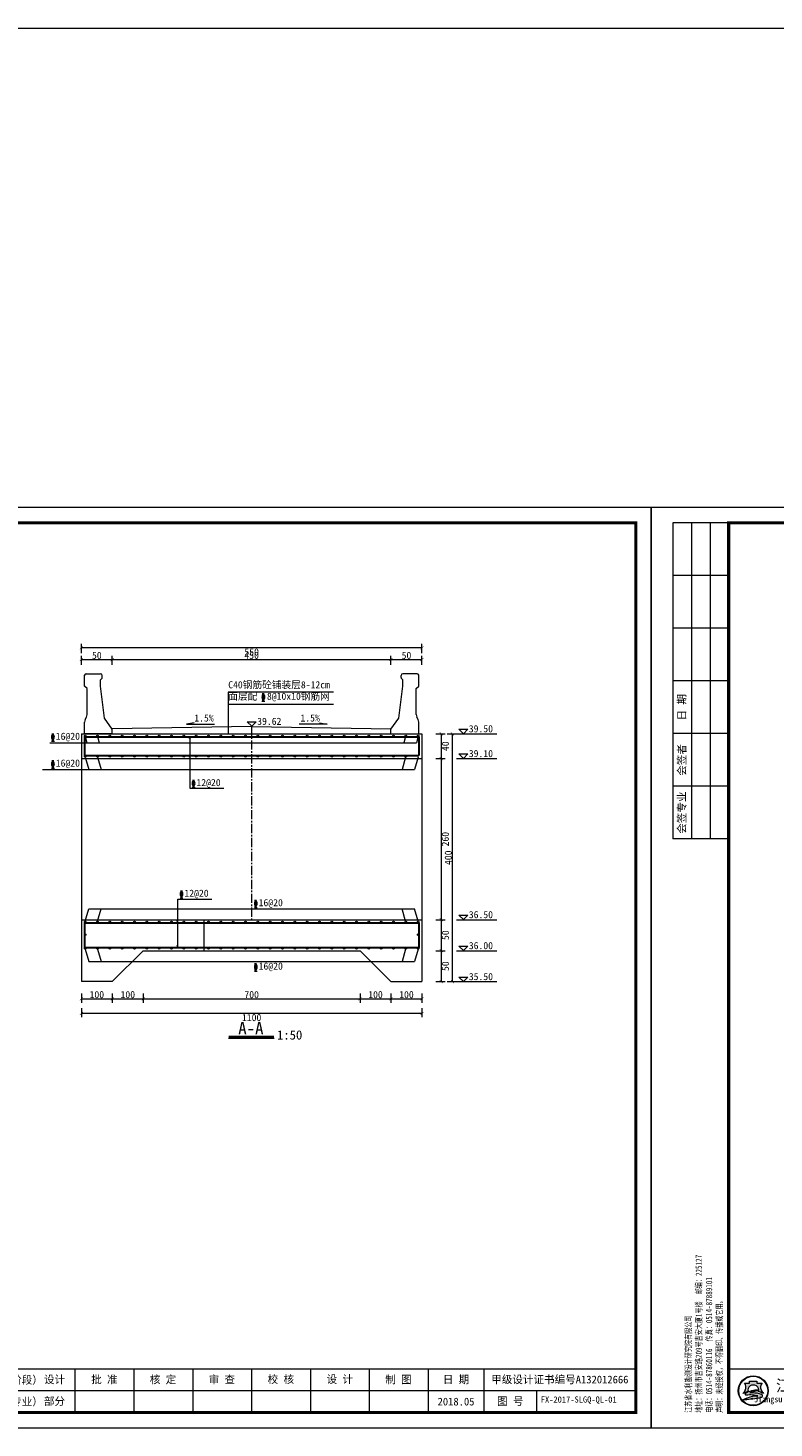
# Model space of a CAD drawing. Extents: x -27255 to 1448651, y 31034 to 8081248.
# Tile 71 of 198: x 583666 to 583907, y 3859744 to 3860196. Entities that reach past the tile are written whole.
import ezdxf
from ezdxf.enums import TextEntityAlignment as Align

# ---------------------------------------------------------------- set-up
doc = ezdxf.new("R2010")
doc.units = 0
doc.linetypes.add('CENTER2', pattern=[1.125, 0.75, -0.125, 0.125, -0.125])
doc.layers.get('0').update_dxf_attribs({"linetype": 'CONTINUOUS'})
for name, color, linetype, lineweight in [('0.09折线', 6, 'CONTINUOUS', 9), ('0.09标注线', 3, 'CONTINUOUS', 9), ('0.13填充', 8, 'CONTINUOUS', 9), ('0.13文字', 3, 'CONTINUOUS', 13), ('0.13轮廓', 4, 'CONTINUOUS', 13), ('0.30粗线', 7, 'CONTINUOUS', 30), ('图框', 7, 'CONTINUOUS', 20), ('文字', 7, 'CONTINUOUS', 15), ('细实线', 3, 'CONTINUOUS', 20)]:
    doc.layers.add(name, color=color, linetype=linetype, lineweight=lineweight)
doc.styles.add('-仿宋_GB2312', font='FangSong_GB2312.ttf')
doc.styles.add('CHX-1', font='tssdeng.shx', dxfattribs={"width": 0.7, "height": 300, "bigfont": 'atssdchn.shx'})
doc.styles.add('LYJFS', font='times.ttf', dxfattribs={"width": 0.7})
doc.styles.get("Standard").update_dxf_attribs({"font": 'rs.shx', "bigfont": 'hztxt.shx'})
doc.styles.add('仿宋', font='FangSong_GB2312.ttf', dxfattribs={"width": 0.7})
doc.styles.add('宋体', font='FangSong_GB2312.ttf')
doc.dimstyles.get("Standard").update_dxf_attribs({"dimtxt": 0.18, "dimasz": 0.18, "dimexe": 0.18, "dimexo": 0.0625, "dimgap": 0.09, "dimtad": 0, "dimtih": 1, "dimtoh": 1, "dimdec": 4, "dimzin": 0, "dimdsep": 46, "dimtxsty": 'Standard', "dimcen": 0.09, "dimadec": 0, "dimazin": 0, "dimtfac": 1, "dimtdec": 4, "dimtofl": 0, "dimtmove": 0, "dimatfit": 3, "dimfxl": 1, "dimtolj": 1, "dimtzin": 0, "dimarcsym": 0})
doc.dimstyles.new('zzzz STANDARD', dxfattribs={"dimtxt": 2.3, "dimasz": 1, "dimexe": 1.25, "dimexo": 1.5, "dimgap": 0.2, "dimtad": 1, "dimdec": 0, "dimlfac": 10, "dimzin": 0, "dimdsep": 46, "dimtxsty": '-仿宋_GB2312', "dimblk": 'ARCHTICK', "dimcen": 0.09, "dimadec": 0, "dimazin": 0, "dimtfac": 1, "dimtdec": 0, "dimtix": 1, "dimtmove": 2, "dimatfit": 3, "dimfxl": 1.7, "dimfxlon": 1, "dimtolj": 1, "dimtzin": 0, "dimlwd": 9, "dimlwe": 9, "dimarcsym": 0})

# ---------------------------------------------------------------- blocks, each defined once
blk = doc.blocks.new('d4trtg')
h = blk.add_hatch(color=152)
h.dxf.hatch_style = 1
h.paths.add_polyline_path([(654246.3193193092, 3899725.409078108, 1), (654149.4769673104, 3899725.409078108, 1)])
h.paths.add_polyline_path([(654244.689577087, 3899725.409078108, 1), (654151.1067095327, 3899725.409078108, 1)], flags=16)
h = blk.add_hatch(color=152)
h.dxf.hatch_style = 1
edge = h.paths.add_edge_path()
edge.add_arc((654216.7300615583, 3899701.144012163), 14.62686968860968, 43.31770961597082, 70.37003522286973)
edge.add_arc((654202.9245894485, 3899662.43781051), 55.72140833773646, 70.37003522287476, 84.52854590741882)
edge.add_arc((654197.052297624, 3899601.131590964), 117.3082280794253, 84.5285459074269, 95.17746754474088)
edge.add_arc((654198.4691254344, 3899704.113250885), 18.32576248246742, 111.7965680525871, 130.9174013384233, ccw=False)
edge.add_arc((654217.4394684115, 3899656.675769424), 69.41576698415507, 98.84274785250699, 111.79656805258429, ccw=False)
edge.add_arc((654228.1102754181, 3899588.085080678), 138.8315339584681, 95.21036804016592, 98.84274785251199, ccw=False)
edge.add_ellipse((654197.8981433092, 3899728.334977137), major_axis=(-17.7501498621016, 0), ratio=0.8776980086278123, start_angle=172.6538623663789, end_angle=176.9129867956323)
edge.add_arc((654213.8325542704, 3899624.955280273), 102.5563365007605, 88.99992913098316, 98.52267106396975)
edge.add_arc((654209.8965974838, 3899651.220285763), 75.99805588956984, 98.5226710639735, 116.8491039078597)
edge.add_arc((654181.1331357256, 3899708.041207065), 12.31168505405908, 116.8491039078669, 139.2900683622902)
edge.add_arc((654173.2830714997, 3899714.795695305), 1.955690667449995, 139.2900683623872, 263.050638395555)
edge.add_arc((654175.1158058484, 3899729.831970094), 17.10324739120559, 263.0506383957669, 272.136251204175)
edge.add_arc((654186.8001782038, 3899416.594006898), 296.3525647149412, 88.46268833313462, 92.13625120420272, ccw=False)
edge.add_arc((654193.3818121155, 3899661.833379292), 51.02489061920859, 68.07113774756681, 88.46268833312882, ccw=False)
edge.add_arc((654234.506227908, 3899496.08092722), 214.2253735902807, 95.91294384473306, 98.79521578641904)
edge.add_arc((654220.8241236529, 3899584.51078353), 124.7433113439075, 98.79521578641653, 117.8496747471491)
edge.add_arc((654806.2087627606, 3897318.850026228), 2461.597634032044, 104.7703900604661, 105.15790668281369, ccw=False)
edge.add_line((654178.6340996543, 3899699.104834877), (654170.5934602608, 3899695.844113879))
edge.add_arc((654384.3496151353, 3898723.49134639), 995.5709910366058, 100.90627282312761, 102.39834375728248, ccw=False)
edge.add_line((654195.9846486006, 3899701.080338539), (654189.8745459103, 3899699.193213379))
edge.add_arc((654166.7652083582, 3899985.305806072), 287.044347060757, 274.6177604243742, 279.6944367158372)
edge.add_arc((654207.3949546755, 3899747.472955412), 45.76599921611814, 279.694436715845, 287.6119267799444)
edge.add_arc((654216.243616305, 3899719.598572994), 16.52082853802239, 287.6119267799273, 311.5140981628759)
edge.add_arc((654225.3686800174, 3899709.289677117), 2.753471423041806, 311.5140981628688, 403.3177096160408)
edge = h.paths.add_edge_path()
edge.add_arc((654242.1391779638, 3899736.786777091), 20.67819482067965, 138.9741968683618, 204.1180883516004, ccw=False)
edge.add_line((654226.5392573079, 3899750.359920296), (654209.5567490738, 3899750.359920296))
edge.add_line((654209.5567490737, 3899750.359920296), (654209.5567490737, 3899756.23053299))
edge.add_line((654209.5567490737, 3899756.23053299), (654186.2395375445, 3899756.23053299))
edge.add_line((654186.2395375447, 3899756.23053299), (654186.2395375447, 3899750.359920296))
edge.add_line((654186.2395375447, 3899750.359920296), (654169.2570293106, 3899750.359920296))
edge.add_arc((654153.6571086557, 3899736.786777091), 20.67819482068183, -24.118088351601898, 41.0258031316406, ccw=False)
edge.add_arc((654138.2813983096, 3899743.670490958), 37.52449961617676, 314.34412131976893, 335.8819116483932, ccw=False)
edge.add_arc((654157.8406418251, 3899747.198545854), 31.08765203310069, 282.3877277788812, 290.1465811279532)
edge.add_arc((654127.1774852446, 3899830.778947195), 120.1152469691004, 290.1465811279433, 296.6495194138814)
edge.add_ellipse((654197.8981433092, 3899728.334977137), major_axis=(-17.7501498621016, 0), ratio=0.8776980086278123, start_angle=176.9129867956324, end_angle=378.37473811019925, ccw=False)
edge.add_ellipse((654197.8981433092, 3899728.334977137), major_axis=(-17.7501498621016, 0), ratio=0.8776980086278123, start_angle=172.653862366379, end_angle=176.9129867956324, ccw=False)
edge.add_ellipse((654197.8981433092, 3899728.334977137), major_axis=(-17.7501498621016, 0), ratio=0.8776980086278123, start_angle=161.6252618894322, end_angle=172.653862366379, ccw=False)
edge.add_arc((654268.6188013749, 3899830.778947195), 120.1152469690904, 243.3504805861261, 249.853418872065)
edge.add_arc((654237.9556447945, 3899747.198545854), 31.08765203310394, 249.8534188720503, 257.61227222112)
edge.add_arc((654257.5148883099, 3899743.670490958), 37.52449961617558, 204.1180883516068, 225.6558786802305, ccw=False)
at = {"lineweight": 0}
for p, q in [((653868.4004973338, 3899605.327936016), (653868.4004973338, 3902577.336202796)), ((653868.4004973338, 3902577.336202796), (658071.2404705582, 3902577.336202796)), ((658071.2404705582, 3902577.336202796), (658071.2404705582, 3899605.327936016)), ((658021.2066613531, 3899725.409078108), (655949.806960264, 3899725.409078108)), ((658071.2404705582, 3899605.327936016), (653868.4004973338, 3899605.327936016))]:
    blk.add_line(p, q, dxfattribs=at)
for p, q in [((654118.5695433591, 3902527.302393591), (653938.4478302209, 3902527.302393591)), ((653938.4478302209, 3902527.302393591), (653938.4478302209, 3901506.612685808)), ((653998.488401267, 3902527.302393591), (653998.488401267, 3901506.612685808)), ((654058.528972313, 3902527.302393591), (654058.528972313, 3901506.612685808)), ((654118.5695433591, 3902357.187442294), (653938.4478302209, 3902357.187442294)), ((654118.5695433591, 3902187.072490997), (653938.4478302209, 3902187.072490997)), ((654118.5695433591, 3902016.9575397), (653938.4478302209, 3902016.9575397)), ((654118.5695433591, 3901846.842588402), (653938.4478302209, 3901846.842588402)), ((654118.5695433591, 3901676.727637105), (653938.4478302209, 3901676.727637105)), ((654118.5695433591, 3901506.612685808), (653938.4478302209, 3901506.612685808)), ((655049.1983945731, 3899795.456410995), (655049.1983945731, 3899655.361745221)), ((655399.4350590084, 3899795.456410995), (655399.4350590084, 3899655.361745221)), ((655949.806960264, 3899795.456410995), (655949.806960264, 3899655.361745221)), ((656209.9827681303, 3899795.456410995), (656209.9827681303, 3899655.361745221)), ((656400.1112431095, 3899795.456410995), (656400.1112431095, 3899655.361745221)), ((656590.2397180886, 3899795.456410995), (656590.2397180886, 3899655.361745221)), ((656780.3681930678, 3899795.456410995), (656780.3681930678, 3899655.361745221)), ((656970.496668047, 3899795.456410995), (656970.496668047, 3899655.361745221)), ((657160.6251430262, 3899795.456410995), (657160.6251430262, 3899655.361745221)), ((657350.7536180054, 3899795.456410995), (657350.7536180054, 3899655.361745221)), ((657530.8753311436, 3899795.456410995), (657530.8753311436, 3899655.361745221)), ((657700.9902824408, 3899725.409078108), (657700.9902824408, 3899655.361745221))]:
    blk.add_line(p, q)
at = {"lineweight": 0, "const_width": 10.0067618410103}
blk.add_lwpolyline([(654118.5695433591, 3902527.302393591), (658021.2066613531, 3902527.302393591), (658021.2066613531, 3899655.361745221), (654118.5695433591, 3899655.361745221)], close=True, dxfattribs=at)
at = {"lineweight": 0, "const_width": 4.002704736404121}
blk.add_lwpolyline([(658021.2066613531, 3899795.456410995), (654118.5695433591, 3899795.456410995)], dxfattribs=at)
at = {"color": 152}
for points in [[(654215.6225359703, 3899727.495994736, 0.04157472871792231), (654198.6336295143, 3899726.379117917, 0.08013502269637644), (654175.5726574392, 3899719.025681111, 0.09823132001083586), (654171.8006163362, 3899716.071255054, 0.599439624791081), (654173.0464484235, 3899712.85437217, 0.03966424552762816), (654175.7533461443, 3899712.7406093, -0.01603031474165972), (654194.7507043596, 3899712.839904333, -0.08921046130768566), (654212.4373190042, 3899709.166529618, 0.01257694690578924), (654201.7504573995, 3899707.787257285, 0.08333285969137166), (654162.549863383, 3899694.805861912, -0.001690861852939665), (654178.6340996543, 3899699.104834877), (654170.5934602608, 3899695.844113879, -0.006510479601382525), (654195.9846486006, 3899701.080338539), (654189.8745459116, 3899699.193213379, 0.02215480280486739), (654215.101659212, 3899702.360502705, 0.03456031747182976), (654221.242295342, 3899703.852113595, 0.1046726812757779), (654227.1936927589, 3899707.227897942, 0.4234638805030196), (654227.3719977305, 3899711.178677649, 0.1185893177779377), (654221.6438736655, 3899714.920795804, 0.06185687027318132), (654208.2376153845, 3899717.905342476, 0.04649815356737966), (654186.4662944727, 3899717.961197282, -0.08362449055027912), (654191.6645458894, 3899721.128869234, -0.05658197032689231), (654206.7686614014, 3899725.266458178, -0.01585057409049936), (654215.5025964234, 3899726.342960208)], [(654181.0529832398, 3899723.423913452, -0.02838203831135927), (654168.5479460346, 3899718.013005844, -0.03386732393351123), (654164.5097554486, 3899716.834668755, 0.09425397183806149), (654172.5302050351, 3899728.337281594, 0.2921547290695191), (654169.2570293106, 3899750.359920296), (654186.2395375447, 3899750.359920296), (654186.2395375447, 3899756.23053299), (654209.5567490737, 3899756.23053299), (654209.5567490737, 3899750.359920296), (654226.5392573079, 3899750.359920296, 0.29215472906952), (654223.2660815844, 3899728.337281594, 0.09425397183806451), (654231.2865311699, 3899716.834668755, -0.03386732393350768), (654227.2483405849, 3899718.013005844, -0.02838203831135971), (654214.7433033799, 3899723.423913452)]]:
    blk.add_lwpolyline(points, format="xyb", dxfattribs=at)
for radius in [48.42117599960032, 46.79143377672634]:
    blk.add_circle((654197.8981433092, 3899725.409078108), radius, dxfattribs=at)
blk.add_arc((654217.4394684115, 3899656.675769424), 69.41576698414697, 98.8427478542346, 111.796568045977, dxfattribs=at)
for start_param, end_param in [(2.820892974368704, 6.603884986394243), (3.013378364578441, 3.087714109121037)]:
    blk.add_ellipse((654197.8981433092, 3899728.334977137), major_axis=(-17.7501498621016, 0), ratio=0.8776980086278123, start_param=start_param, end_param=end_param, dxfattribs=at)
at = {"style": '宋体'}
for s, height, width, p in [('江苏省水利勘测设计研究院有限公司', 37.52535690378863, 0.9, (654640.1952124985, 3899742.929376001)), ('丰县四联河灌区节水配套改造项目', 18.01217131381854, 0.75, (655225.535190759, 3899732.299860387)), ('Jiangsu Surveying and Design Institute of Water Resources Co., Ltd.', 20.0135236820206, 0.8, (654638.4727689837, 3899695.522921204))]:
    blk.add_text(s, height=height, dxfattribs=dict(at, width=width)).set_placement(p, align=Align.MIDDLE)
at = {"style": 'LYJFS'}
for s, p in [('（阶段）', (656038.2059940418, 3899760.432744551)), ('（专业）', (656038.2059940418, 3899690.385411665))]:
    blk.add_text(s, height=25.01690460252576, dxfattribs=at).set_placement(p, align=Align.MIDDLE_CENTER)
at = {"style": '仿宋'}
blk.add_text('2018.05', height=25.01690460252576, dxfattribs=at).set_placement((657440.8144745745, 3899690.385411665), align=Align.MIDDLE)
at = {"rotation": 90}
for s, insert, char_height, attachment_point, style in [('日 期', (653968.468115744, 3901931.900064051), 25.01690460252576, 5, '宋体'), ('会签者', (653968.468115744, 3901761.785112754), 25.01690460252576, 5, '宋体'), ('会签专业', (653968.468115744, 3901591.670161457), 25.01690460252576, 5, '宋体'), ('江苏省水利勘测设计研究院有限公司\\P地址：扬州市吉安路209号吉安大厦1号楼  邮编：225127\\P电话：0514-87860116  传真：0514-87889101\\P声明：未经授权，不得翻印、传播或它用。', (654101.5093347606, 3899654.544439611), 20.0135236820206, 7, '仿宋')]:
    blk.add_mtext(s, dxfattribs=dict(at, insert=insert, char_height=char_height, attachment_point=attachment_point, style=style))
at = {"char_height": 25.01690460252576, "attachment_point": 5, "style": '宋体'}
for s, insert in [('设计', (656143.9596908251, 3899760.432744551)), ('批 准', (656305.0470056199, 3899760.432744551)), ('核 定', (656494.550057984, 3899760.154778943)), ('审 查', (656684.609041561, 3899760.165426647)), ('校 核', (656875.0849735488, 3899760.865852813)), ('设 计', (657065.2829399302, 3899761.366681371)), ('制 图', (657254.8554836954, 3899760.211836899)), ('日 期', (657440.8144745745, 3899760.432744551)), ('甲级设计证书编号A132012666', (657776.0409962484, 3899760.432744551)), ('部分', (656143.9596908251, 3899690.385411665)), ('图 号', (657615.9328067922, 3899690.385411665))]:
    blk.add_mtext(s, dxfattribs=dict(at, insert=insert))
blk = doc.blocks.new('_ARCHTICK')
at = {"color": 0, "linetype": 'ByBlock', "const_width": 0.15}
blk.add_lwpolyline([(-0.5, -0.5), (0.5, 0.5)], dxfattribs=at)

msp = doc.modelspace()

# ---------------------------------------------------------------- hatches: boundary and pattern name
at = {"layer": '0.30粗线'}
for points in [[(583684.3547353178, 3859967.438553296, 1), (583684.8547353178, 3859967.438553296, 1)], [(583688.3386836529, 3859967.438553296, 1), (583688.8386836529, 3859967.438553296, 1)], [(583692.3226319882, 3859967.438553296, 1), (583692.8226319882, 3859967.438553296, 1)], [(583696.3065803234, 3859967.438553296, 1), (583696.8065803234, 3859967.438553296, 1)], [(583700.2905286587, 3859967.438553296, 1), (583700.7905286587, 3859967.438553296, 1)], [(583704.2744769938, 3859967.438553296, 1), (583704.7744769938, 3859967.438553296, 1)], [(583708.258425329, 3859967.438553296, 1), (583708.758425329, 3859967.438553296, 1)], [(583712.2423736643, 3859967.438553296, 1), (583712.7423736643, 3859967.438553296, 1)], [(583716.2263219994, 3859967.438553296, 1), (583716.7263219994, 3859967.438553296, 1)], [(583720.2102703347, 3859967.438553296, 1), (583720.7102703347, 3859967.438553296, 1)], [(583724.1942186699, 3859967.438553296, 1), (583724.6942186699, 3859967.438553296, 1)], [(583728.1781670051, 3859967.438553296, 1), (583728.6781670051, 3859967.438553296, 1)], [(583732.1621153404, 3859967.438553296, 1), (583732.6621153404, 3859967.438553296, 1)], [(583736.1460636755, 3859967.438553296, 1), (583736.6460636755, 3859967.438553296, 1)], [(583740.1300120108, 3859967.438553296, 1), (583740.6300120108, 3859967.438553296, 1)], [(583744.113960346, 3859967.438553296, 1), (583744.613960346, 3859967.438553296, 1)], [(583748.0979086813, 3859967.438553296, 1), (583748.5979086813, 3859967.438553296, 1)], [(583752.0818570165, 3859967.438553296, 1), (583752.5818570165, 3859967.438553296, 1)], [(583756.0658053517, 3859967.438553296, 1), (583756.5658053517, 3859967.438553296, 1)], [(583760.049753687, 3859967.438553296, 1), (583760.549753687, 3859967.438553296, 1)], [(583764.0337020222, 3859967.438553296, 1), (583764.5337020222, 3859967.438553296, 1)], [(583768.0176503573, 3859967.438553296, 1), (583768.5176503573, 3859967.438553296, 1)], [(583772.0015986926, 3859967.438553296, 1), (583772.5015986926, 3859967.438553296, 1)], [(583775.9855470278, 3859967.438553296, 1), (583776.4855470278, 3859967.438553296, 1)], [(583779.9694953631, 3859967.438553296, 1), (583780.4694953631, 3859967.438553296, 1)], [(583783.9534436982, 3859967.438553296, 1), (583784.4534436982, 3859967.438553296, 1)], [(583787.9373920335, 3859967.438553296, 1), (583788.4373920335, 3859967.438553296, 1)], [(583792.4213403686, 3859967.438553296, -1), (583791.9213403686, 3859967.438553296, -1)], [(583684.3547353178, 3859960.893749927, -1), (583684.8547353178, 3859960.893749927, -1)], [(583688.3386836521, 3859960.893749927, -1), (583688.8386836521, 3859960.893749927, -1)], [(583692.3226319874, 3859960.893749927, -1), (583692.8226319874, 3859960.893749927, -1)], [(583696.3065803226, 3859960.893749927, -1), (583696.8065803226, 3859960.893749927, -1)], [(583700.2905286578, 3859960.893749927, -1), (583700.7905286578, 3859960.893749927, -1)], [(583704.274476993, 3859960.893749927, -1), (583704.774476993, 3859960.893749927, -1)], [(583708.2584253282, 3859960.893749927, -1), (583708.7584253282, 3859960.893749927, -1)], [(583712.2423736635, 3859960.893749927, -1), (583712.7423736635, 3859960.893749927, -1)], [(583716.2263219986, 3859960.893749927, -1), (583716.7263219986, 3859960.893749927, -1)], [(583720.2102703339, 3859960.893749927, -1), (583720.7102703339, 3859960.893749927, -1)], [(583724.1942186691, 3859960.893749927, -1), (583724.6942186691, 3859960.893749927, -1)], [(583728.1781670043, 3859960.893749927, -1), (583728.6781670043, 3859960.893749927, -1)], [(583732.1621153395, 3859960.893749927, -1), (583732.6621153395, 3859960.893749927, -1)], [(583736.1460636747, 3859960.893749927, -1), (583736.6460636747, 3859960.893749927, -1)], [(583740.13001201, 3859960.893749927, -1), (583740.63001201, 3859960.893749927, -1)], [(583744.1139603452, 3859960.893749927, -1), (583744.6139603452, 3859960.893749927, -1)], [(583748.0979086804, 3859960.893749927, -1), (583748.5979086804, 3859960.893749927, -1)], [(583752.0818570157, 3859960.893749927, -1), (583752.5818570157, 3859960.893749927, -1)], [(583756.0658053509, 3859960.893749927, -1), (583756.5658053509, 3859960.893749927, -1)], [(583760.0497536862, 3859960.893749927, -1), (583760.5497536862, 3859960.893749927, -1)], [(583764.0337020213, 3859960.893749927, -1), (583764.5337020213, 3859960.893749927, -1)], [(583768.0176503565, 3859960.893749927, -1), (583768.5176503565, 3859960.893749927, -1)], [(583772.0015986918, 3859960.893749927, -1), (583772.5015986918, 3859960.893749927, -1)], [(583775.985547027, 3859960.893749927, -1), (583776.485547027, 3859960.893749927, -1)], [(583779.9694953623, 3859960.893749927, -1), (583780.4694953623, 3859960.893749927, -1)], [(583783.9534436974, 3859960.893749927, -1), (583784.4534436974, 3859960.893749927, -1)], [(583787.9373920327, 3859960.893749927, -1), (583788.4373920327, 3859960.893749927, -1)], [(583684.3547353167, 3859907.438523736, 1), (583684.8547353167, 3859907.438523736, 1)], [(583688.3386836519, 3859907.438523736, 1), (583688.8386836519, 3859907.438523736, 1)], [(583692.3226319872, 3859907.438523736, 1), (583692.8226319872, 3859907.438523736, 1)], [(583696.3065803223, 3859907.438523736, 1), (583696.8065803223, 3859907.438523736, 1)], [(583700.2905286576, 3859907.438523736, 1), (583700.7905286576, 3859907.438523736, 1)], [(583704.2744769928, 3859907.438523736, 1), (583704.7744769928, 3859907.438523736, 1)], [(583708.258425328, 3859907.438523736, 1), (583708.758425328, 3859907.438523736, 1)], [(583712.2423736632, 3859907.438523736, 1), (583712.7423736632, 3859907.438523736, 1)], [(583716.2263219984, 3859907.438523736, 1), (583716.7263219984, 3859907.438523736, 1)], [(583720.2102703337, 3859907.438523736, 1), (583720.7102703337, 3859907.438523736, 1)], [(583724.1942186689, 3859907.438523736, 1), (583724.6942186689, 3859907.438523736, 1)], [(583728.178167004, 3859907.438523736, 1), (583728.678167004, 3859907.438523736, 1)], [(583732.1621153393, 3859907.438523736, 1), (583732.6621153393, 3859907.438523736, 1)], [(583736.1460636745, 3859907.438523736, 1), (583736.6460636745, 3859907.438523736, 1)], [(583740.1300120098, 3859907.438523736, 1), (583740.6300120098, 3859907.438523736, 1)], [(583744.1139603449, 3859907.438523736, 1), (583744.6139603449, 3859907.438523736, 1)], [(583748.0979086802, 3859907.438523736, 1), (583748.5979086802, 3859907.438523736, 1)], [(583752.0818570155, 3859907.438523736, 1), (583752.5818570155, 3859907.438523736, 1)], [(583756.0658053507, 3859907.438523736, 1), (583756.5658053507, 3859907.438523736, 1)], [(583760.049753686, 3859907.438523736, 1), (583760.549753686, 3859907.438523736, 1)], [(583764.0337020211, 3859907.438523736, 1), (583764.5337020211, 3859907.438523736, 1)], [(583768.0176503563, 3859907.438523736, 1), (583768.5176503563, 3859907.438523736, 1)], [(583772.0015986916, 3859907.438523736, 1), (583772.5015986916, 3859907.438523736, 1)], [(583775.9855470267, 3859907.438523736, 1), (583776.4855470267, 3859907.438523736, 1)], [(583779.969495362, 3859907.438523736, 1), (583780.469495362, 3859907.438523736, 1)], [(583783.9534436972, 3859907.438523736, 1), (583784.4534436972, 3859907.438523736, 1)], [(583787.9373920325, 3859907.438523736, 1), (583788.4373920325, 3859907.438523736, 1)], [(583792.4213403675, 3859907.438523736, -1), (583791.9213403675, 3859907.438523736, -1)], [(583684.3547353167, 3859903.306850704, -1), (583684.8547353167, 3859903.306850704, -1)], [(583792.4213403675, 3859903.306850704, 1), (583791.9213403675, 3859903.306850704, 1)], [(583684.3547353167, 3859898.8968007, -1), (583684.8547353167, 3859898.8968007, -1)], [(583688.3386836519, 3859898.8968007, -1), (583688.8386836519, 3859898.8968007, -1)], [(583692.3226319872, 3859898.8968007, -1), (583692.8226319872, 3859898.8968007, -1)], [(583696.3065803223, 3859898.8968007, -1), (583696.8065803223, 3859898.8968007, -1)], [(583700.2905286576, 3859898.8968007, -1), (583700.7905286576, 3859898.8968007, -1)], [(583704.2744769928, 3859898.8968007, -1), (583704.7744769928, 3859898.8968007, -1)], [(583708.258425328, 3859898.8968007, -1), (583708.758425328, 3859898.8968007, -1)], [(583712.2423736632, 3859898.8968007, -1), (583712.7423736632, 3859898.8968007, -1)], [(583716.2263219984, 3859898.8968007, -1), (583716.7263219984, 3859898.8968007, -1)], [(583720.2102703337, 3859898.8968007, -1), (583720.7102703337, 3859898.8968007, -1)], [(583724.1942186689, 3859898.8968007, -1), (583724.6942186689, 3859898.8968007, -1)], [(583728.178167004, 3859898.8968007, -1), (583728.678167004, 3859898.8968007, -1)], [(583732.1621153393, 3859898.8968007, -1), (583732.6621153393, 3859898.8968007, -1)], [(583736.1460636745, 3859898.8968007, -1), (583736.6460636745, 3859898.8968007, -1)], [(583740.1300120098, 3859898.8968007, -1), (583740.6300120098, 3859898.8968007, -1)], [(583744.1139603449, 3859898.8968007, -1), (583744.6139603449, 3859898.8968007, -1)], [(583748.0979086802, 3859898.8968007, -1), (583748.5979086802, 3859898.8968007, -1)], [(583752.0818570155, 3859898.8968007, -1), (583752.5818570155, 3859898.8968007, -1)], [(583756.0658053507, 3859898.8968007, -1), (583756.5658053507, 3859898.8968007, -1)], [(583760.049753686, 3859898.8968007, -1), (583760.549753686, 3859898.8968007, -1)], [(583764.0337020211, 3859898.8968007, -1), (583764.5337020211, 3859898.8968007, -1)], [(583768.0176503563, 3859898.8968007, -1), (583768.5176503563, 3859898.8968007, -1)], [(583772.0015986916, 3859898.8968007, -1), (583772.5015986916, 3859898.8968007, -1)], [(583775.9855470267, 3859898.8968007, -1), (583776.4855470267, 3859898.8968007, -1)], [(583779.969495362, 3859898.8968007, -1), (583780.469495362, 3859898.8968007, -1)], [(583783.9534436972, 3859898.8968007, -1), (583784.4534436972, 3859898.8968007, -1)], [(583787.9373920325, 3859898.8968007, -1), (583788.4373920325, 3859898.8968007, -1)], [(583792.4213403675, 3859898.8968007, 1), (583791.9213403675, 3859898.8968007, 1)]]:
    msp.add_hatch(color=256, dxfattribs=at).paths.add_polyline_path(points)

# ---------------------------------------------------------------- linework, layer by layer
at = {"layer": '0.09折线', "color": 7}
for p, q in [((583684.4280378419, 3859983.555543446), (583684.4280378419, 3859987.055543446)), ((583684.9280378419, 3859987.555543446), (583689.568037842, 3859987.555543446)), ((583690.1280378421, 3859986.955543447), (583690.1280378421, 3859986.995543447)), ((583690.1280378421, 3859986.387503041), (583690.1280378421, 3859986.955543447)), ((583786.6480378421, 3859986.955543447), (583786.6480378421, 3859986.995543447)), ((583786.6480378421, 3859986.387503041), (583786.6480378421, 3859986.955543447)), ((583791.8480378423, 3859987.555543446), (583787.2080378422, 3859987.555543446)), ((583792.3480378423, 3859983.555543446), (583792.3480378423, 3859987.055543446)), ((583685.228037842, 3859982.755543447), (583684.4280378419, 3859983.555543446)), ((583685.228037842, 3859974.439827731), (583685.228037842, 3859982.755543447)), ((583689.528037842, 3859985.555543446), (583689.9640176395, 3859985.991523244)), ((583689.528037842, 3859983.555543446), (583689.528037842, 3859985.555543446)), ((583690.8880378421, 3859973.267691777), (583689.528037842, 3859983.555543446)), ((583785.8880378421, 3859973.267691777), (583787.2480378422, 3859983.555543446)), ((583787.2480378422, 3859985.555543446), (583786.8120580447, 3859985.991523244)), ((583787.2480378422, 3859983.555543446), (583787.2480378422, 3859985.555543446)), ((583791.5480378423, 3859982.755543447), (583792.3480378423, 3859983.555543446)), ((583791.5480378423, 3859974.439827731), (583791.5480378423, 3859982.755543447)), ((583684.6391834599, 3859972.789983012), (583685.016892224, 3859973.54540054)), ((583693.3880378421, 3859969.667691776), (583690.8880378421, 3859973.267691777)), ((583783.3880378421, 3859969.667691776), (583785.8880378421, 3859973.267691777)), ((583792.1368922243, 3859972.789983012), (583791.7591834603, 3859973.54540054)), ((583684.3880378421, 3859968.167691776), (583684.3880378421, 3859971.895555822)), ((583738.3880378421, 3859970.567691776), (583693.3185933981, 3859969.767691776)), ((583693.3880378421, 3859968.167691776), (583693.3880378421, 3859969.667691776)), ((583738.3880378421, 3859970.567691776), (583783.4574822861, 3859969.767691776)), ((583783.3880378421, 3859968.167691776), (583783.3880378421, 3859969.667691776)), ((583792.3880378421, 3859968.167691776), (583792.3880378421, 3859971.895555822)), ((583683.3880378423, 3859968.167691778), (583793.3880378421, 3859968.167691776)), ((583683.3880378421, 3859968.167691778), (583683.3880378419, 3859888.167662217)), ((583693.3880378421, 3859968.167691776), (583684.3880378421, 3859968.167691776)), ((583783.3880378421, 3859968.167691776), (583792.3880378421, 3859968.167691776)), ((583793.3880378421, 3859968.167691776), (583793.3880378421, 3859888.16766222)), ((583683.3880378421, 3859960.164611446), (583793.3880378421, 3859960.164611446)), ((583683.3880378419, 3859908.167662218), (583793.3880378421, 3859908.16766222)), ((583693.3880378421, 3859888.167662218), (583703.3880378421, 3859898.167662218)), ((583703.3880378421, 3859898.167662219), (583693.3880378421, 3859888.167662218)), ((583703.388037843, 3859898.167662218), (583773.3880378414, 3859898.167662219)), ((583783.3880378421, 3859888.167662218), (583773.3880378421, 3859898.167662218)), ((583773.3880378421, 3859898.167662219), (583783.3880378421, 3859888.167662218)), ((583693.3880378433, 3859888.16766222), (583683.3880378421, 3859888.167662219)), ((583783.388037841, 3859888.16766222), (583793.3880378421, 3859888.167662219))]:
    msp.add_line(p, q, dxfattribs=at)
for centre, radius, start, end in [((583684.9280378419, 3859987.055543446), 0.5, 90, 180), ((583689.568037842, 3859986.995543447), 0.5599999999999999, 0, 90), ((583689.568037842, 3859986.387503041), 0.5599999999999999, 315.0000000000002, 0), ((583787.2080378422, 3859986.995543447), 0.5599999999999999, 90, 180), ((583787.2080378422, 3859986.387503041), 0.5599999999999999, 180, 224.9999999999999), ((583791.8480378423, 3859987.055543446), 0.5, 0, 90), ((583683.228037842, 3859974.439827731), 2, 333.4349489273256, 0), ((583793.5480378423, 3859974.439827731), 2, 180, 206.565051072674), ((583687.5340904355, 3859971.494650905), 3.171493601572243, 155.8937724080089, 172.7378765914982), ((583789.2419852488, 3859971.494650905), 3.171493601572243, 7.262123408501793, 24.10622759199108)]:
    msp.add_arc(centre, radius, start, end, dxfattribs=at)
at = {"layer": '0.09标注线', "color": 7}
for p, q in [((583736.9488767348, 3859972.067410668), (583738.4183167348, 3859970.597970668)), ((583736.9488767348, 3859972.067410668), (583739.8877567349, 3859972.067410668)), ((583738.4183167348, 3859970.597970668), (583739.8877567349, 3859972.067410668)), ((583805.29517807, 3859969.667410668), (583806.76461807, 3859968.197970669)), ((583805.29517807, 3859969.667410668), (583808.23405807, 3859969.667410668)), ((583806.76461807, 3859968.197970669), (583808.23405807, 3859969.667410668)), ((583804.49251137, 3859968.167691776), (583817.5429910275, 3859968.167691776)), ((583804.4925113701, 3859960.167662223), (583817.5429910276, 3859960.167662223)), ((583805.2951780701, 3859961.667381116), (583806.7646180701, 3859960.197941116)), ((583805.2951780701, 3859961.667381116), (583808.2340580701, 3859961.667381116)), ((583806.7646180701, 3859960.197941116), (583808.2340580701, 3859961.667381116)), ((583805.2951780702, 3859909.667381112), (583806.7646180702, 3859908.197941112)), ((583805.2951780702, 3859909.667381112), (583808.2340580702, 3859909.667381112)), ((583806.7646180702, 3859908.197941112), (583808.2340580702, 3859909.667381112)), ((583804.4925113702, 3859908.167662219), (583817.5429910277, 3859908.167662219)), ((583804.49251137, 3859898.167662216), (583817.5429910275, 3859898.167662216)), ((583805.29517807, 3859899.667381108), (583806.76461807, 3859898.197941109)), ((583805.29517807, 3859899.667381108), (583808.23405807, 3859899.667381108)), ((583806.76461807, 3859898.197941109), (583808.23405807, 3859899.667381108)), ((583804.49251137, 3859888.16766222), (583817.5429910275, 3859888.16766222)), ((583805.29517807, 3859889.667381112), (583806.76461807, 3859888.197941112)), ((583805.29517807, 3859889.667381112), (583808.23405807, 3859889.667381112)), ((583806.76461807, 3859888.197941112), (583808.23405807, 3859889.667381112))]:
    msp.add_line(p, q, dxfattribs=at)
at = {"layer": '0.09标注线'}
for p, q in [((583673.2290391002, 3859965.296818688), (583791.5759728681, 3859965.296818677)), ((583684.6207006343, 3859967.309634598), (583685.2001028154, 3859965.296818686)), ((583688.5955482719, 3859967.309634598, -0.01861355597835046), (583689.174950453, 3859965.296818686, -0.01861355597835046)), ((583718.4049439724, 3859967.167691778), (583718.1774325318, 3859966.538902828)), ((583718.4049439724, 3859967.167691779), (583718.4049439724, 3859950.658004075)), ((583788.1208462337, 3859967.309634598, -0.01861355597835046), (583787.5414440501, 3859965.296818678, -0.01861355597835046)), ((583792.155375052, 3859967.309634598), (583791.5759728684, 3859965.296818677)), ((583684.6207006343, 3859960.644260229), (583685.7762197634, 3859956.630041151)), ((583688.5955482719, 3859960.644260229, -0.01861355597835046), (583689.751067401, 3859956.630041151, -0.01861355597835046)), ((583718.4049439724, 3859961.164611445), (583718.1774325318, 3859960.535822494)), ((583788.1208462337, 3859960.644260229, -0.01861355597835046), (583786.9653271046, 3859956.630041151, -0.01861355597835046)), ((583792.155375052, 3859960.644260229), (583790.9998559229, 3859956.630041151)), ((583670.7982426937, 3859956.630041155), (583790.9998559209, 3859956.630041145)), ((583718.4049439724, 3859950.658004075), (583729.3826478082, 3859950.658004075)), ((583714.5232799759, 3859899.167662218), (583714.5232799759, 3859914.747720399)), ((583714.5232799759, 3859914.747720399), (583725.5009838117, 3859914.747720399)), ((583684.6207006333, 3859907.688013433), (583685.7762197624, 3859911.702232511)), ((583685.7762197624, 3859911.702232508), (583790.9998559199, 3859911.702232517)), ((583688.5955482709, 3859907.688013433, -0.01861355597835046), (583689.7510674, 3859911.702232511, -0.01861355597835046)), ((583788.1208462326, 3859907.688013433, -0.01861355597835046), (583786.9653271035, 3859911.702232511, -0.01861355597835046)), ((583792.155375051, 3859907.688013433), (583790.9998559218, 3859911.702232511)), ((583714.5232799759, 3859907.167662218), (583714.2957685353, 3859907.796451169)), ((583684.6207006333, 3859898.647311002), (583685.7762197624, 3859894.633091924)), ((583688.5955482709, 3859898.647311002, -0.01861355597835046), (583689.7510674, 3859894.633091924, -0.01861355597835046)), ((583714.5232799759, 3859899.16766222), (583714.2957685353, 3859899.79645117)), ((583788.1208462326, 3859898.647311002, -0.01861355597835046), (583786.9653271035, 3859894.633091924, -0.01861355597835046)), ((583792.155375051, 3859898.647311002), (583790.9998559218, 3859894.633091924)), ((583685.7762197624, 3859894.633091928), (583790.9998559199, 3859894.633091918))]:
    msp.add_line(p, q, dxfattribs=at)
at = {"layer": '0.13填充', "color": 7, "ltscale": 0.005}
msp.add_line((583730.9577490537, 3859869.88183161), (583745.6884607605, 3859869.88183161), dxfattribs=at)
at = {"layer": '0.13填充', "color": 7, "lineweight": 40, "ltscale": 0.005}
msp.add_line((583731.0136233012, 3859870.411757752), (583745.5541114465, 3859870.411757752), dxfattribs=at)
at = {"layer": '0.13文字', "linetype": 'Continuous', "lineweight": 13}
for p, q in [((580415.3193357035, 3860196.007721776), (587865.8902504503, 3860196.007721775)), ((580415.3193357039, 3860196.007721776), (587865.8902504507, 3860196.007721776)), ((583730.8173997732, 3859981.671482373), (583764.8243346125, 3859981.671482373)), ((583730.8173997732, 3859981.564494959), (583730.8173997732, 3859968.167691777)), ((583730.8173997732, 3859977.732583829), (583764.8243346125, 3859977.732583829))]:
    msp.add_line(p, q, dxfattribs=at)
at = {"layer": '0.13文字', "lineweight": 13}
msp.add_line((583722.9491052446, 3859908.167662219), (583722.9491052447, 3859898.167662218), dxfattribs=at)
at = {"layer": '0.13轮廓'}
for centre in [(583684.6047353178, 3859967.438553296), (583688.5886836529, 3859967.438553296), (583692.5726319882, 3859967.438553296), (583696.5565803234, 3859967.438553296), (583700.5405286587, 3859967.438553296), (583704.5244769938, 3859967.438553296), (583708.508425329, 3859967.438553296), (583712.4923736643, 3859967.438553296), (583716.4763219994, 3859967.438553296), (583720.4602703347, 3859967.438553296), (583724.4442186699, 3859967.438553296), (583728.4281670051, 3859967.438553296), (583732.4121153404, 3859967.438553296), (583736.3960636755, 3859967.438553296), (583740.3800120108, 3859967.438553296), (583744.363960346, 3859967.438553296), (583748.3479086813, 3859967.438553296), (583752.3318570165, 3859967.438553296), (583756.3158053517, 3859967.438553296), (583760.299753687, 3859967.438553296), (583764.2837020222, 3859967.438553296), (583768.2676503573, 3859967.438553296), (583772.2515986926, 3859967.438553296), (583776.2355470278, 3859967.438553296), (583780.2194953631, 3859967.438553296), (583784.2034436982, 3859967.438553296), (583788.1873920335, 3859967.438553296), (583792.1713403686, 3859967.438553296), (583684.6047353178, 3859960.893749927), (583688.5886836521, 3859960.893749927), (583692.5726319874, 3859960.893749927), (583696.5565803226, 3859960.893749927), (583700.5405286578, 3859960.893749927), (583704.524476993, 3859960.893749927), (583708.5084253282, 3859960.893749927), (583712.4923736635, 3859960.893749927), (583716.4763219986, 3859960.893749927), (583720.4602703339, 3859960.893749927), (583724.4442186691, 3859960.893749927), (583728.4281670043, 3859960.893749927), (583732.4121153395, 3859960.893749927), (583736.3960636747, 3859960.893749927), (583740.38001201, 3859960.893749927), (583744.3639603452, 3859960.893749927), (583748.3479086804, 3859960.893749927), (583752.3318570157, 3859960.893749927), (583756.3158053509, 3859960.893749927), (583760.2997536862, 3859960.893749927), (583764.2837020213, 3859960.893749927), (583768.2676503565, 3859960.893749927), (583772.2515986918, 3859960.893749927), (583776.235547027, 3859960.893749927), (583780.2194953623, 3859960.893749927), (583784.2034436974, 3859960.893749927), (583788.1873920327, 3859960.893749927), (583684.6047353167, 3859907.438523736), (583688.5886836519, 3859907.438523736), (583692.5726319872, 3859907.438523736), (583696.5565803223, 3859907.438523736), (583700.5405286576, 3859907.438523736), (583704.5244769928, 3859907.438523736), (583708.508425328, 3859907.438523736), (583712.4923736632, 3859907.438523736), (583716.4763219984, 3859907.438523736), (583720.4602703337, 3859907.438523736), (583724.4442186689, 3859907.438523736), (583728.428167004, 3859907.438523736), (583732.4121153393, 3859907.438523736), (583736.3960636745, 3859907.438523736), (583740.3800120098, 3859907.438523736), (583744.3639603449, 3859907.438523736), (583748.3479086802, 3859907.438523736), (583752.3318570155, 3859907.438523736), (583756.3158053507, 3859907.438523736), (583760.299753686, 3859907.438523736), (583764.2837020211, 3859907.438523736), (583768.2676503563, 3859907.438523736), (583772.2515986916, 3859907.438523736), (583776.2355470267, 3859907.438523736), (583780.219495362, 3859907.438523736), (583784.2034436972, 3859907.438523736), (583788.1873920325, 3859907.438523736), (583792.1713403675, 3859907.438523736), (583684.6047353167, 3859903.306850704), (583792.1713403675, 3859903.306850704), (583684.6047353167, 3859898.8968007), (583688.5886836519, 3859898.8968007), (583692.5726319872, 3859898.8968007), (583696.5565803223, 3859898.8968007), (583700.5405286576, 3859898.8968007), (583704.5244769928, 3859898.8968007), (583708.508425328, 3859898.8968007), (583712.4923736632, 3859898.8968007), (583716.4763219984, 3859898.8968007), (583720.4602703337, 3859898.8968007), (583724.4442186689, 3859898.8968007), (583728.428167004, 3859898.8968007), (583732.4121153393, 3859898.8968007), (583736.3960636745, 3859898.8968007), (583740.3800120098, 3859898.8968007), (583744.3639603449, 3859898.8968007), (583748.3479086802, 3859898.8968007), (583752.3318570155, 3859898.8968007), (583756.3158053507, 3859898.8968007), (583760.299753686, 3859898.8968007), (583764.2837020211, 3859898.8968007), (583768.2676503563, 3859898.8968007), (583772.2515986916, 3859898.8968007), (583776.2355470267, 3859898.8968007), (583780.219495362, 3859898.8968007), (583784.2034436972, 3859898.8968007), (583788.1873920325, 3859898.8968007), (583792.1713403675, 3859898.8968007)]:
    msp.add_circle(centre, 0.25, dxfattribs=at)
at = {"layer": '0.30粗线', "color": 1}
for p, q in [((583684.3880378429, 3859967.167691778), (583684.3880378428, 3859961.164611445)), ((583684.3880378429, 3859967.167691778), (583792.3880378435, 3859967.167691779)), ((583792.3880378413, 3859967.167691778), (583792.3880378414, 3859961.164611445)), ((583684.3880378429, 3859961.164611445), (583792.3880378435, 3859961.164611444)), ((583684.3880378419, 3859907.167662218), (583684.3880378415, 3859899.167662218)), ((583684.3880378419, 3859907.167662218), (583792.3880378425, 3859907.167662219)), ((583792.3880378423, 3859907.167662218), (583792.3880378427, 3859899.167662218)), ((583684.3880082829, 3859899.167662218), (583792.3880378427, 3859899.167662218))]:
    msp.add_line(p, q, dxfattribs=at)
at = {"layer": '细实线', "color": 7, "lineweight": 13}
for p, q in [((583719.8191972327, 3859971.728313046), (583717.3473509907, 3859971.301629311)), ((583717.3473509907, 3859971.301629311), (583726.4118377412, 3859971.301629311)), ((583762.813551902, 3859971.301629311), (583753.7490651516, 3859971.301629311)), ((583760.34170566, 3859971.728313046), (583762.813551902, 3859971.301629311))]:
    msp.add_line(p, q, dxfattribs=at)
at = {"layer": '细实线', "color": 7, "linetype": 'CENTER2', "lineweight": 13, "ltscale": 4}
msp.add_line((583738.3880378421, 3859970.567691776), (583738.3880378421, 3859908.167662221), dxfattribs=at)

# ---------------------------------------------------------------- block references
at = {"layer": '图框', "xscale": 0.09999999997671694, "yscale": 0.1000000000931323, "zscale": 0.1}
for p in [(518060.3136891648, 3469783.558025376), (518480.5976863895, 3469783.558025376)]:
    msp.add_blockref('d4trtg', p, dxfattribs=at)

# ---------------------------------------------------------------- texts
at = {"layer": '0.09标注线', "style": 'CHX-1', "width": 0.62}
for p in [(583741.4989989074, 3859978.760339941), (583673.5425871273, 3859965.801350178), (583673.5425871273, 3859957.134572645), (583718.9672894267, 3859950.851269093), (583715.0856254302, 3859915.134302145), (583739.0604426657, 3859912.08881426), (583739.0604426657, 3859891.606458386)]:
    msp.add_text('\x84', height=2.5, dxfattribs=at).set_placement(p)
at = {"layer": '0.09标注线', "color": 7, "char_height": 2.296, "width": 15.68078823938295, "attachment_point": 3, "style": '-仿宋_GB2312'}
for s, insert in [('39.62', (583747.985214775, 3859973.35878543)), ('39.50', (583816.3315161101, 3859970.958785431)), ('39.10', (583816.3315161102, 3859962.958755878)), ('36.50', (583816.3315161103, 3859910.958755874)), ('36.00', (583816.3315161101, 3859900.95875587)), ('35.50', (583816.3315161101, 3859890.958755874))]:
    msp.add_mtext(s, dxfattribs=dict(at, insert=insert))
at = {"layer": '0.09标注线', "char_height": 2.3, "width": 17.07402900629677, "attachment_point": 7, "style": '-仿宋_GB2312'}
for s, insert in [('16@20', (583675.1242833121, 3859965.732815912)), ('16@20', (583675.1242833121, 3859957.066038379)), ('12@20', (583720.5489856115, 3859950.782734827)), ('12@20', (583716.667321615, 3859915.065767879)), ('16@20', (583740.6421388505, 3859912.020279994)), ('16@20', (583740.6421388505, 3859891.53792412))]:
    msp.add_mtext(s, dxfattribs=dict(at, insert=insert))
at = {"layer": '0.13文字', "linetype": 'Continuous', "lineweight": 13, "attachment_point": 1}
for s, insert, char_height, width, style in [('C40钢筋砼铺装层8-12cm', (583730.8173997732, 3859985.14931799), 2.296, 35.64305625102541, '-仿宋_GB2312'), ('面层配  8@10x10钢筋网', (583730.8173997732, 3859981.440023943), 2.296, 35.64305625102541, '-仿宋_GB2312'), ('{\\fFangSong_GB2312|b0|i0|c134|p49;\\W1;\\C7;FX-2017-SLGQ-QL-01}', (583831.7698611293, 3859754.294143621), 2, 41.66318280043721, 'LYJFS')]:
    msp.add_mtext(s, dxfattribs=dict(at, insert=insert, char_height=char_height, width=width, style=style))
at = {"layer": '文字', "color": 7, "attachment_point": 1, "style": '-仿宋_GB2312'}
for s, insert, char_height, width in [('A-A', (583734.0519510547, 3859875.148439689), 4, 38.01371816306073), ('1:50', (583746.5840058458, 3859872.459693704), 3, 10.28954739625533)]:
    msp.add_mtext(s, dxfattribs=dict(at, insert=insert, char_height=char_height, width=width))
at = {"layer": '细实线', "color": 7, "lineweight": 13, "char_height": 2.3, "width": 19.09094640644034, "attachment_point": 9, "style": '-仿宋_GB2312'}
for insert in [(583726.119072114, 3859972.09177303), (583760.4094077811, 3859972.09177303)]:
    msp.add_mtext('1.5%', dxfattribs=dict(at, insert=insert))

# ---------------------------------------------------------------- dimensions: what is measured, and where the dimension line sits
at = {"layer": '0.13文字', "linetype": 'Continuous', "lineweight": 13}
for base, p1, p2 in [((583683.3880378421, 3859995.938949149), (583793.3880378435, 3859968.167691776), (583683.3880378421, 3859968.167691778)), ((583693.3880378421, 3859992.142807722), (583683.3880378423, 3859968.167691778), (583693.3880378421, 3859968.167691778)), ((583783.3880378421, 3859992.142807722), (583693.3880378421, 3859968.167691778), (583783.3880378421, 3859968.167691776)), ((583793.3880378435, 3859992.142807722), (583783.3880378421, 3859968.167691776), (583793.3880378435, 3859968.167691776))]:
    msp.add_linear_dim(base=base, p1=p1, p2=p2, dimstyle='zzzz STANDARD', override={"dimlfac": 5}, dxfattribs=at).render()
for base, p1, p2 in [((583799.6012988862, 3859960.164611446), (583793.3880378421, 3859968.167691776), (583793.3880378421, 3859960.164611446)), ((583803.24251137, 3859968.167691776), (583793.3880378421, 3859888.16766222), (583793.3880378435, 3859968.167691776)), ((583799.6012988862, 3859908.16766222), (583793.3880378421, 3859960.164611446), (583793.3880378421, 3859908.16766222)), ((583799.6012988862, 3859898.167662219), (583793.3880378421, 3859908.16766222), (583773.3880378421, 3859898.167662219)), ((583799.6012988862, 3859888.16766222), (583773.3880378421, 3859898.167662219), (583793.3880378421, 3859888.16766222))]:
    msp.add_linear_dim(base=base, p1=p1, p2=p2, angle=90, dimstyle='zzzz STANDARD', override={"dimlfac": 5}, dxfattribs=at).render()
at = {"layer": '0.13文字', "lineweight": 13}
for base, p1, p2 in [((583703.388037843, 3859882.632775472), (583693.3880378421, 3859888.167662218), (583703.388037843, 3859898.167662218)), ((583773.3880378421, 3859882.632775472), (583703.388037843, 3859898.167662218), (583773.3880378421, 3859898.167662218)), ((583783.3880378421, 3859882.632775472), (583773.3880378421, 3859898.167662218), (583783.3880378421, 3859888.167662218)), ((583693.3880378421, 3859882.632775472), (583683.3880378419, 3859888.16766222), (583693.3880378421, 3859888.167662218)), ((583683.3880378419, 3859877.910767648), (583793.3880378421, 3859888.16766222), (583683.3880378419, 3859888.16766222)), ((583793.3880378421, 3859882.632775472), (583783.3880378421, 3859888.167662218), (583793.3880378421, 3859888.16766222))]:
    msp.add_linear_dim(base=base, p1=p1, p2=p2, dimstyle='Standard', override={"dimtxt": 2.3, "dimasz": 1, "dimexe": 1.25, "dimexo": 1.5, "dimgap": 0.2, "dimtad": 1, "dimtih": 0, "dimtoh": 0, "dimdec": 0, "dimlfac": 10, "dimtxsty": '-仿宋_GB2312', "dimblk": 'ARCHTICK', "dimtdec": 0, "dimtix": 1, "dimtofl": 1, "dimtmove": 2, "dimfxl": 1.7, "dimfxlon": 1, "dimlwd": 9, "dimlwe": 9}, dxfattribs=at).render()

doc.saveas('drawing.dxf')
